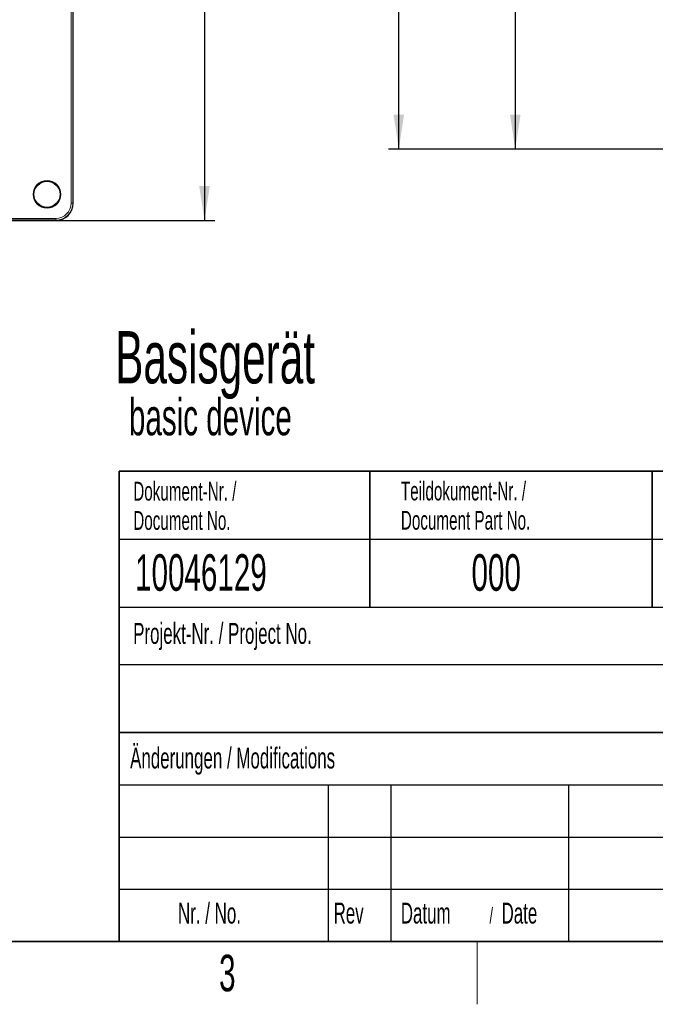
# Model space of a CAD drawing. Header units: millimetres. Extents: x 5 to 418, y 2 to 292.
# Tile 3 of 47: x 125 to 186, y 6 to 100. Entities that reach past the tile are written whole.
import ezdxf

# ---------------------------------------------------------------- set-up
doc = ezdxf.new("R2010")
doc.units = ezdxf.units.MM
doc.layers.add('SLD-0', color=7, linetype='Continuous')
doc.styles.add('SLDTEXTSTYLE0', font='TXT', dxfattribs={"width": 0.605})
doc.dimstyles.new('SLDDIMSTYLE0', dxfattribs={"dimtxt": 3.5, "dimasz": 3.302, "dimexe": 0, "dimexo": 0.0625, "dimgap": 0.875, "dimtad": 1, "dimdec": 1, "dimlfac": 3, "dimrnd": 1e-09, "dimzin": 12, "dimdsep": 46, "dimtxsty": 'SLDTEXTSTYLE0', "dimsah": 1, "dimcen": 0.09, "dimadec": 0, "dimazin": 3, "dimtfac": 1, "dimtofl": 0, "dimtmove": 0, "dimatfit": 3, "dimfxl": 1, "dimfrac": 2, "dimtolj": 1, "dimtzin": 12, "dimarcsym": 0})
doc.dimstyles.new('SLDDIMSTYLE2', dxfattribs={"dimtxt": 3.5, "dimasz": 3.302, "dimexe": 0, "dimexo": 0.0625, "dimgap": 0.875, "dimtad": 1, "dimlfac": 3, "dimrnd": 1e-09, "dimzin": 12, "dimdsep": 46, "dimtxsty": 'SLDTEXTSTYLE0', "dimsah": 1, "dimcen": 0.09, "dimadec": 0, "dimazin": 3, "dimtfac": 1, "dimtofl": 0, "dimtmove": 0, "dimatfit": 3, "dimfxl": 1, "dimfrac": 2, "dimtolj": 1, "dimtzin": 12, "dimarcsym": 0})

# ---------------------------------------------------------------- blocks, each defined once
blk = doc.blocks.new('_D')
at = {"layer": 'SLD-0', "color": 7}
for p, q in [((218.518, 246.138), (171.896, 246.138)), ((172.896, 246.138), (172.896, 87.816)), ((191.018, 87.816), (171.896, 87.816))]:
    blk.add_line(p, q, dxfattribs=at)
for points in [[(172.896, 246.138), (172.388, 242.836), (173.404, 242.836)], [(172.896, 87.816), (173.404, 91.118), (172.388, 91.118)]]:
    blk.add_solid(points, dxfattribs=at)
at = {"layer": 'SLD-0', "color": 7, "insert": (168.384, 162.966), "char_height": 3.5, "attachment_point": 1, "rotation": 90, "style": 'SLDTEXTSTYLE0'}
blk.add_mtext('475', dxfattribs=at)
blk = doc.blocks.new('_D_6')
at = {"layer": 'SLD-0', "color": 7}
for p, q in [((220.685, 254.319), (160.758, 254.319)), ((161.758, 87.816), (161.758, 254.319)), ((191.018, 87.816), (160.758, 87.816))]:
    blk.add_line(p, q, dxfattribs=at)
for centre, start, end in [((159.072, 171.711), 63.43495, 116.56505), ((159.072, 170.423), 243.43495, 296.56505)]:
    blk.add_arc(centre, 6.006, start, end, dxfattribs=at)
for points in [[(161.758, 254.319), (161.25, 251.017), (162.266, 251.017)], [(161.758, 87.816), (162.266, 91.118), (161.25, 91.118)]]:
    blk.add_solid(points, dxfattribs=at)
at = {"layer": 'SLD-0', "color": 7, "insert": (157.246, 165.052), "char_height": 3.5, "attachment_point": 1, "rotation": 90, "style": 'SLDTEXTSTYLE0'}
blk.add_mtext('499,5', dxfattribs=at)
blk = doc.blocks.new('_D_8')
at = {"layer": 'SLD-0', "color": 7}
for p, q in [((128.938, 254.319), (144.17, 254.319)), ((143.17, 254.319), (143.17, 80.986)), ((128.938, 80.986), (144.17, 80.986))]:
    blk.add_line(p, q, dxfattribs=at)
for centre, start, end in [((140.484, 166.291), 63.43495, 116.56505), ((140.484, 169.013), 243.43495, 296.56505)]:
    blk.add_arc(centre, 6.006, start, end, dxfattribs=at)
for points in [[(143.17, 254.319), (142.662, 251.017), (143.678, 251.017)], [(143.17, 80.986), (143.678, 84.288), (142.662, 84.288)]]:
    blk.add_solid(points, dxfattribs=at)
at = {"layer": 'SLD-0', "color": 7, "insert": (138.658, 163.642), "char_height": 3.5, "attachment_point": 1, "rotation": 90, "style": 'SLDTEXTSTYLE0'}
blk.add_mtext('520', dxfattribs=at)

msp = doc.modelspace()

# ---------------------------------------------------------------- linework, layer by layer
at = {"color": 7, "linetype": 'Continuous', "lineweight": 18}
for p, q in [((130.4172, 82.6522), (130.4172, 252.6522)), ((130.5839, 252.6522), (130.5839, 82.6522)), ((130.4172, 82.6522), (130.5839, 82.6522)), ((130.5839, 82.6522), (130.6043, 82.6522)), ((122.4808, 81.1726), (128.9376, 81.1726)), ((128.9376, 81.1726), (128.9376, 81.006)), ((128.9376, 80.9856), (128.9376, 81.006))]:
    msp.add_line(p, q, dxfattribs=at)
at = {"color": 7, "linetype": 'Continuous', "lineweight": 25}
for p, q in [((130.6043, 82.6522), (130.6043, 252.6522)), ((128.9376, 81.006), (121.4407, 81.006)), ((37.271, 80.9856), (128.9376, 80.9856))]:
    msp.add_line(p, q, dxfattribs=at)
at = {"color": 7, "linetype": 'Continuous', "lineweight": 18}
msp.add_circle((128.1043, 83.4856), 1.3167, dxfattribs=at)
at = {"color": 7, "linetype": 'Continuous', "lineweight": 25}
msp.add_circle((128.1043, 83.4856), 1.25, dxfattribs=at)
msp.add_arc((128.9376, 82.6522), 1.6667, 270, 0, dxfattribs=at)
at = {"color": 7, "linetype": 'Continuous', "lineweight": 18}
for radius in [1.4796, 1.6463]:
    msp.add_arc((128.9376, 82.6522), radius, 270, 0, dxfattribs=at)
at = {"layer": 'SLD-0', "lineweight": 35}
for p, q in [((135, 57), (408, 57)), ((135, 57), (135, 12)), ((159, 57), (159, 44)), ((186, 57), (186, 44)), ((135, 32), (202.5, 32)), ((26, 12), (408, 12)), ((135, 12), (408, 12))]:
    msp.add_line(p, q, dxfattribs=at)
at = {"layer": 'SLD-0'}
for p, q in [((135, 50.5), (202.5, 50.5)), ((135, 38.5), (202.5, 38.5)), ((135, 27), (202.5, 27)), ((155, 27), (155, 12)), ((161, 27), (161, 12)), ((178, 27), (178, 12)), ((135, 22), (202.5, 22)), ((135, 17), (202.5, 17))]:
    msp.add_line(p, q, dxfattribs=at)
at = {"layer": 'SLD-0', "lineweight": 25}
msp.add_line((135, 44), (202.5, 44), dxfattribs=at)
at = {"layer": 'SLD-0', "lineweight": 18}
msp.add_line((169.25, 6), (169.25, 12), dxfattribs=at)

# ---------------------------------------------------------------- texts
at = {"layer": 'SLD-0', "color": 7, "attachment_point": 1, "style": 'SLDTEXTSTYLE0'}
for s, insert, char_height in [('Basisgerät', (134.6268, 70.4011), 5), ('basic device', (135.9393, 63.9326), 3.5)]:
    msp.add_mtext(s, dxfattribs=dict(at, insert=insert, char_height=char_height))
at = {"layer": 'SLD-0', "style": 'SLDTEXTSTYLE0'}
for s, insert, char_height, attachment_point in [('Dokument-Nr. /', (136.354, 55.9891), 1.8, 1), ('Teildokument-Nr. /', (161.9554, 56.0073), 1.8, 1), ('Document No.', (136.354, 53.1891), 1.8, 1), ('Document Part No.', (161.9554, 53.2073), 1.8, 1), ('10046129', (136.5297, 49.0581), 3.5, 1), ('000', (168.711, 49.0581), 3.5, 1), ('Projekt-Nr. / Project No.', (136.3454, 42.4834), 2, 1), ('Änderungen / Modifications', (136.0531, 30.5619), 2, 1), ('Nr. / No.', (140.6365, 15.7244), 2, 1), ('Rev', (155.5183, 15.7244), 2, 1), ('Datum', (161.9462, 15.7244), 2, 1), ('/', (170.4292, 15.2243), 1.5, 1), ('Date', (171.5854, 15.7244), 2, 1), ('3', (145.3527, 10.743), 3.5, 2)]:
    msp.add_mtext(s, dxfattribs=dict(at, insert=insert, char_height=char_height, attachment_point=attachment_point))

# ---------------------------------------------------------------- dimensions: what is measured, and where the dimension line sits
at = {"layer": 'SLD-0', "color": 7}
for base, p1, p2, dimstyle, picture, middle in [((143.17, 80.9856), (128.9376, 254.3189), (128.9376, 80.9856), 'SLDDIMSTYLE2', '_D_8', (143.17, 167.6522)), ((161.7576, 254.3189), (191.0182, 87.8156), (220.6849, 254.3189), 'SLDDIMSTYLE0', '_D_6', (161.7576, 171.0672))]:
    dim = msp.add_linear_dim(base=base, p1=p1, p2=p2, angle=90, text='(<>)', dimstyle=dimstyle, dxfattribs=at)
    dim.commit()
    dim.dimension.update_dxf_attribs({"geometry": picture, "text_midpoint": middle, "dimtype": 160})
dim = msp.add_linear_dim(base=(172.8957, 87.8156), p1=(218.5182, 246.1377), p2=(191.0182, 87.8156), angle=90, dimstyle='SLDDIMSTYLE0', dxfattribs=at)
dim.commit()
dim.dimension.update_dxf_attribs({"geometry": '_D', "text_midpoint": (172.8957, 166.9766), "dimtype": 160})

doc.saveas('drawing.dxf')
